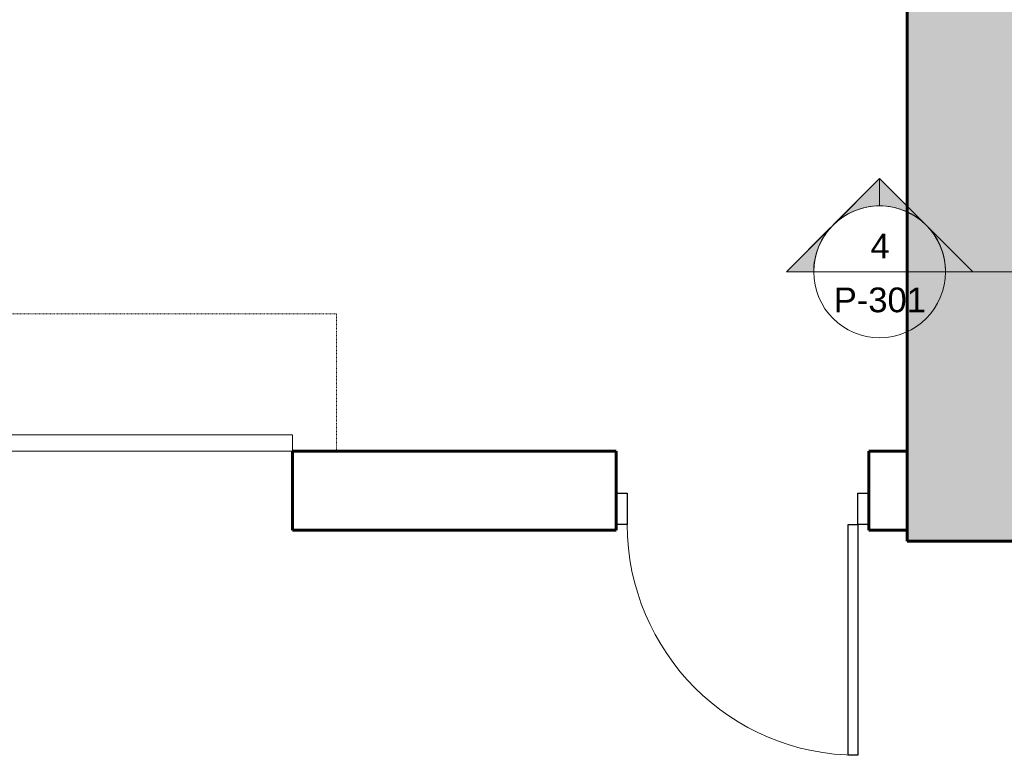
# Model space of a CAD drawing. Header units: inches. Extents: x -703 to 1618, y -188 to 488.
# Tile 2 of 18: x -345 to -165, y -51 to 83. Entities that reach past the tile are written whole.
import ezdxf

# ---------------------------------------------------------------- set-up
doc = ezdxf.new("R2010")
doc.units = ezdxf.units.IN
doc.header["$MEASUREMENT"] = 0
doc.linetypes.add('Dash', pattern=[0.25, 0.125, -0.125])
doc.linetypes.add('Dash_2_', pattern=[0.25, 0.125, -0.125])
for name, color, linetype, lineweight in [('A-DOOR', 31, 'Continuous', 18), ('A-DOOR-FRAM', 31, 'Continuous', 30), ('A-DOOR-HDLN', 31, 'Dash_2_', 18), ('A-WALL', 113, 'Continuous', 18), ('A-WALL-PATT', 111, 'Continuous', 18), ('G-ANNO-SYMB', 111, 'Continuous', 9), ('L-SITE-WALL', 31, 'Continuous', 18)]:
    doc.layers.add(name, color=color, linetype=linetype, lineweight=lineweight)
doc.styles.add('Arial', font='arial.ttf', dxfattribs={"height": 4.5})

# ---------------------------------------------------------------- blocks, each defined once
blk = doc.blocks.new('Door-Overhead-Rolling - 196__ x 196__-386396-Waste and Vent Floor Plan')
at = {"layer": 'A-DOOR', "lineweight": 9}
for p, q in [((98, -7.1875), (-98, -7.1875)), ((-98, -7.1875), (-98, -10.1875)), ((-98, -10.1875), (98, -10.1875))]:
    blk.add_line(p, q, dxfattribs=at)
at = {"layer": 'A-DOOR-HDLN', "color": 5, "linetype": 'Dash'}
for p, q in [((-106, -7.1875), (-106, -32.1875)), ((-106, -32.1875), (106, -32.1875))]:
    blk.add_line(p, q, dxfattribs=at)
blk = doc.blocks.new('Door-Passage-Single-Flush - 42_ x 84_-580477-Waste and Vent Floor Plan')
at = {"layer": 'A-DOOR', "color": 50, "lineweight": 30}
for p, q in [((19.25, -6.4375), (21, -6.4375)), ((19.25, -48.4375), (19.25, -6.4375)), ((21, -6.4375), (21, -48.4375)), ((21, -48.4375), (19.25, -48.4375))]:
    blk.add_line(p, q, dxfattribs=at)
at = {"layer": 'A-DOOR', "color": 7, "lineweight": 9}
blk.add_arc((21, -6.4375), 42, 180, 270, dxfattribs=at)
at = {"layer": 'A-DOOR-FRAM', "color": 50}
for p, q in [((-23, -0.6875), (-21, -0.6875)), ((-23, -6.4375), (-23, -0.6875)), ((-21, -0.6875), (-21, -6.4375)), ((21, -0.6875), (23, -0.6875)), ((21, -6.4375), (21, -0.6875)), ((23, -0.6875), (23, -6.4375)), ((-21, -6.4375), (-23, -6.4375)), ((23, -6.4375), (21, -6.4375))]:
    blk.add_line(p, q, dxfattribs=at)
blk = doc.blocks.new('ANG M_I Facility_HOST_REVISED_07082024_rvt-1-Waste and Vent Floor Plan')
at = {"layer": 'A-WALL-PATT', "lineweight": 9}
h = blk.add_hatch(dxfattribs=at)
h.set_pattern_fill('FP_1', style=0, pattern_type=2)
h.set_pattern_definition([(50, (0, 0), (13.77135, -1.20496), [1.44, -15.84]), (355, (0, 0), (-2.66442, 14.44218), [1.152, -12.672]), (100.451, (1.148, -0.1), (11.10708, 13.23737), [1.224, -13.462]), (46.184, (0, 3.84), (20.4913, -3.17785), [2.16, -23.76]), (96.636, (1.708, 3.575), (17.9459, 18.70315), [1.836, -20.193]), (351.184, (0, 3.84), (17.9454, 18.7026), [1.728, -19.008]), (21, (1.92, 2.88), (11.46052, -7.73037), [1.44, -15.84]), (326, (1.92, 2.88), (4.67135, 13.92315), [1.152, -12.672]), (71.451, (2.875, 2.236), (16.13207, 6.19284), [1.224, -13.462]), (37.5, (0, 0), (0.233123, 6.39175), [0.634, -11.885, 0.634, -12.23, -12.72]), (37.5, (0, 0), (0.233123, 6.39175), [-25.382, 0.634, -12.086]), (7.5, (0, 0), (5.05073, 7.57304), [0.634, -6.701, 0.634, -11.597, -4.848]), (7.5, (0, 0), (5.05073, 7.57304), [-19.565, 0.634, -4.214]), (327.5, (-4.282, 0), (10.24958, -0.43289), [0.634, -4.166, 0.634, -14.342, -19.872]), (327.5, (-4.282, 0), (10.24958, -0.43289), [-19.776, 0.634, -19.238]), (317.5, (-6.202, 0), (11.19739, 1.92214), [0.634, -5.606, 0.634, -9.312, -14.112]), (317.5, (-6.202, 0), (11.19739, 1.92214), [-16.186, 0.634, -13.478])])
h.paths.add_polyline_path([(-163.06, -11.66), (-183.06, -11.66), (-183.06, 468.34), (-163.06, 468.34)])
at = {"layer": 'A-WALL', "color": 250, "lineweight": 60}
for p, q in [((-236.06, 4.71), (-295.06, 4.71)), ((-295.06, 4.71), (-295.06, -9.66)), ((-236.06, -9.66), (-236.06, 4.71)), ((-183.06, 4.71), (-190.06, 4.71)), ((-190.06, 4.71), (-190.06, -9.66)), ((-183.06, -9.66), (-183.06, 4.71)), ((-295.06, -9.66), (-236.06, -9.66)), ((-190.06, -9.66), (-183.06, -9.66))]:
    blk.add_line(p, q, dxfattribs=at)
at = {"layer": 'A-WALL', "color": 10}
for p, q in [((-295.06, 4.71), (-295.06, 4.71)), ((-236.06, 4.71), (-236.06, 4.71)), ((-190.06, 4.71), (-190.06, 4.71)), ((-183.06, 4.71), (-183.06, 4.71)), ((-295.06, -9.66), (-295.06, -9.66)), ((-236.06, -9.66), (-236.06, -9.66)), ((-190.06, -9.66), (-190.06, -9.66)), ((-183.06, -9.66), (-183.06, -9.66))]:
    blk.add_line(p, q, dxfattribs=at)
at = {"layer": 'L-SITE-WALL', "color": 250, "lineweight": 60}
for p, q in [((-183.06, 468.34), (-183.06, -11.66)), ((-183.06, -11.66), (-163.06, -11.66))]:
    blk.add_line(p, q, dxfattribs=at)
at = {"layer": 'L-SITE-WALL', "color": 10}
blk.add_line((-183.06, -11.66), (-183.06, -11.66), dxfattribs=at)
at = {"layer": 'A-DOOR', "color": 10, "lineweight": 18, "rotation": 180}
blk.add_blockref('Door-Overhead-Rolling - 196__ x 196__-386396-Waste and Vent Floor Plan', (-393.06, -2.47), dxfattribs=at)
at = {"layer": 'A-DOOR', "color": 10, "lineweight": 18}
blk.add_blockref('Door-Passage-Single-Flush - 42_ x 84_-580477-Waste and Vent Floor Plan', (-213.06, -2.22), dxfattribs=at)
blk = doc.blocks.new('Section - Section Head - Filled-22785-Waste and Vent Floor Plan')
at = {"layer": 'G-ANNO-SYMB'}
h = blk.add_hatch(color=256, dxfattribs=at)
edge = h.paths.add_edge_path()
edge.add_line((-0.4268, 0.1768), (-0.25, 0.3536))
edge.add_line((-0.25, 0.3536), (-0.25, 0.25))
edge.add_arc((-0.25, 0), 0.25, 90, 135)
h = blk.add_hatch(color=256, dxfattribs=at)
edge = h.paths.add_edge_path()
edge.add_arc((-0.25, 0), 0.25, 45, 90)
edge.add_line((-0.25, 0.25), (-0.25, 0.3536))
edge.add_line((-0.25, 0.3536), (-0.0732, 0.1768))
h = blk.add_hatch(color=256, dxfattribs=at)
edge = h.paths.add_edge_path()
edge.add_arc((-0.25, 0), 0.2503, 137.9216, 180)
edge.add_line((-0.5003, 0), (-0.6036, 0))
edge.add_line((-0.6036, 0), (-0.4358, 0.1678))
h = blk.add_hatch(color=256, dxfattribs=at)
edge = h.paths.add_edge_path()
edge.add_line((-0.0642, 0.1678), (0.1036, 0))
edge.add_line((0.1036, 0), (0.0003, 0))
edge.add_arc((-0.25, 0), 0.2503, 0, 42.0784)
for p, q in [((-0.25, 0.3536), (-0.6036, 0)), ((-0.25, 0.3536), (-0.4268, 0.1768)), ((-0.25, 0.3536), (0.1036, 0)), ((-0.25, 0.25), (-0.25, 0.3536)), ((-0.0732, 0.1768), (-0.25, 0.3536)), ((-0.25, 0.3536), (-0.25, 0.25)), ((-0.4358, 0.1678), (-0.6036, 0)), ((0.1036, 0), (-0.0642, 0.1678)), ((-0.6036, 0), (-0.5003, 0)), ((0.0003, 0), (0.1036, 0)), ((-0.5, 0), (-0.6036, 0)), ((0, 0), (0.1036, 0))]:
    blk.add_line(p, q, dxfattribs=at)
for radius, start, end in [(0.25, 360, 180), (0.25, 90, 135), (0.25, 45, 90), (0.2503, 137.9216, 180), (0.2503, 0, 42.0784), (0.25, 180, 360)]:
    blk.add_arc((-0.25, 0), radius, start, end, dxfattribs=at)

msp = doc.modelspace()

# ---------------------------------------------------------------- linework, layer by layer
at = {"layer": 'G-ANNO-SYMB'}
for p, q in [((-200.1, 37.37), (-176.1, 37.37)), ((-176.1, 37.37), (-24.97, 37.37))]:
    msp.add_line(p, q, dxfattribs=at)

# ---------------------------------------------------------------- block references
at = {"lineweight": 5}
msp.add_blockref('ANG M_I Facility_HOST_REVISED_07082024_rvt-1-Waste and Vent Floor Plan', (0, 0), dxfattribs=at)
at = {"layer": 'G-ANNO-SYMB', "xscale": 47.99999999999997, "yscale": 47.99999999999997, "zscale": 47.99999999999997}
msp.add_blockref('Section - Section Head - Filled-22785-Waste and Vent Floor Plan', (-176.1, 37.37), dxfattribs=at)

# ---------------------------------------------------------------- texts
at = {"layer": 'G-ANNO-SYMB', "char_height": 4.5, "attachment_point": 1, "style": 'Arial'}
for s, insert, width in [('4', (-189.76, 44.32), 4.242), ('P-301', (-196.45, 34.51), 20.4525)]:
    msp.add_mtext(s, dxfattribs=dict(at, insert=insert, width=width))

doc.saveas('drawing.dxf')
